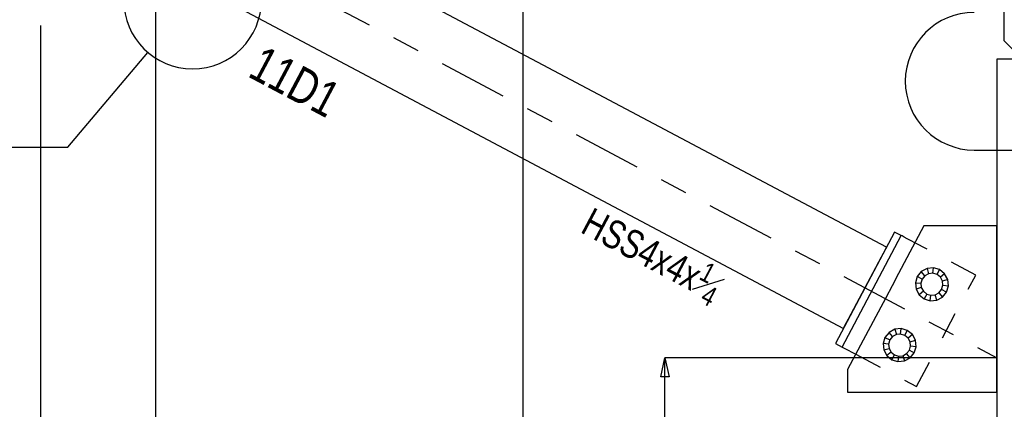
# Model space of a CAD drawing. Header units: inches. Extents: x -17.2 to 17.5, y -11.2 to 11.2.
# Tile 4 of 41: x -13.2 to -9.6, y 0.3 to 1.7. Entities that reach past the tile are written whole.
import ezdxf

# ---------------------------------------------------------------- set-up
doc = ezdxf.new("R2010")
doc.units = ezdxf.units.IN
doc.header["$LTSCALE"] = 2.5
doc.header["$MEASUREMENT"] = 0
doc.linetypes.add('SDS2_5', pattern=[0.04, 0.02, -0.02])
doc.linetypes.add('SDS2_7', pattern=[0.175, 0.1, -0.025, 0.025, -0.025])
doc.layers.add('Layer_0', color=7, linetype='Continuous')
doc.styles.add('MTextWidth', font='txt', dxfattribs={"width": 0.8, "height": 0.2})

msp = doc.modelspace()

# ---------------------------------------------------------------- linework, layer by layer
at = {"color": 1, "linetype": 'Continuous'}
for p, q in [((-12.6983, 3.7399), (-12.6983, -1.5161)), ((-12.6983, 3.7399), (-12.6983, -1.5161)), ((-11.3649, 2.3083), (-11.3649, -1.162)), ((-13.1149, 1.7146), (-13.1149, -1.5161)), ((-13.0164, 1.2732), (-12.725, 1.6162)), ((-13.2664, 1.2732), (-13.0164, 1.2732)), ((-10.8635, 0.4394), (-10.8487, 0.5083)), ((-10.8487, -0.1583), (-10.8487, 0.5083)), ((-10.8487, 0.5083), (-10.8339, 0.4394)), ((-9.6441, 0.5083), (-10.8487, 0.5083)), ((-10.8339, 0.4394), (-10.8635, 0.4394))]:
    msp.add_line(p, q, dxfattribs=at)
at = {"color": 1, "linetype": 'SDS2_7'}
msp.add_line((-13.1149, 2.35), (-9.6441, 0.5083), dxfattribs=at)
at = {"color": 4, "linetype": 'Continuous'}
msp.add_line((-9.7264, 1.2621), (-8.4333, 1.2621), dxfattribs=at)
at = {"color": 1, "linetype": 'SDS2_5'}
for p, q in [((-9.7207, 0.8084), (-9.9416, 0.9256)), ((-9.9356, 0.4036), (-9.7207, 0.8084)), ((-10.1564, 0.5207), (-9.9356, 0.4036))]:
    msp.add_line(p, q, dxfattribs=at)
at = {"color": 4, "linetype": 'Continuous'}
for centre, start, end in [((-12.5633, 1.8067), 180, 0), ((-9.7264, 1.5121), 90, 270)]:
    msp.add_arc(centre, 0.25, start, end, dxfattribs=at)
at = {"layer": 'Layer_0', "color": 2, "linetype": 'Continuous'}
for p, q in [((-9.6191, 4.274), (-9.6191, 1.6604)), ((-10.0445, 0.9095), (-12.632, 2.2824)), ((-12.7882, 1.988), (-10.2007, 0.615)), ((-9.6191, 1.6604), (-9.5712, 1.6125)), ((-9.5691, 1.5917), (-9.6441, 1.5917)), ((-9.6441, 1.5917), (-9.6441, -0.1583)), ((-9.9087, 0.9875), (-10.0006, 0.8143)), ((-9.6441, 0.9875), (-9.9087, 0.9875)), ((-9.6441, 0.8143), (-9.6441, 0.9875)), ((-10.0152, 0.9647), (-10.23, 0.5598)), ((-10.2057, 0.5469), (-9.9909, 0.9518)), ((-9.9909, 0.9518), (-10.0152, 0.9647)), ((-9.9882, 0.9503), (-9.9909, 0.9518)), ((-9.9805, 0.9463), (-9.9882, 0.9503)), ((-9.969, 0.9401), (-9.9805, 0.9463)), ((-9.9554, 0.9329), (-9.969, 0.9401)), ((-9.9416, 0.9256), (-9.9554, 0.9329)), ((-10.0557, 0.8883), (-10.0498, 0.8994)), ((-10.0498, 0.8994), (-10.0459, 0.9068)), ((-10.0459, 0.9068), (-10.0445, 0.9095)), ((-10.1825, 0.6493), (-10.0627, 0.8751)), ((-10.0627, 0.8751), (-10.0557, 0.8883)), ((-10.0006, 0.8143), (-10.0246, 0.769)), ((-9.6441, 0.769), (-9.6441, 0.8143)), ((-10.0246, 0.769), (-10.0475, 0.7259)), ((-9.6441, 0.7259), (-9.6441, 0.769)), ((-10.0475, 0.7259), (-10.1387, 0.5542)), ((-9.6441, 0.5542), (-9.6441, 0.7259)), ((-10.1895, 0.6362), (-10.1825, 0.6493)), ((-10.2007, 0.615), (-10.1993, 0.6176)), ((-10.1993, 0.6176), (-10.1954, 0.625)), ((-10.1954, 0.625), (-10.1895, 0.6362)), ((-10.23, 0.5598), (-10.2057, 0.5469)), ((-10.2057, 0.5469), (-10.203, 0.5455)), ((-10.203, 0.5455), (-10.1953, 0.5414)), ((-10.1953, 0.5414), (-10.1838, 0.5353)), ((-10.1387, 0.5542), (-10.1858, 0.4654)), ((-9.6441, 0.3833), (-9.6441, 0.5542)), ((-10.1838, 0.5353), (-10.1702, 0.5281)), ((-10.1702, 0.5281), (-10.1564, 0.5207)), ((-10.1858, 0.4654), (-10.1858, 0.3833)), ((-10.1858, 0.3833), (-9.6441, 0.3833))]:
    msp.add_line(p, q, dxfattribs=at)
at = {"layer": 'Layer_0', "color": 1, "linetype": 'Continuous'}
for p, q in [((-9.8976, 0.8325), (-9.9183, 0.8214)), ((-9.8743, 0.8349), (-9.8976, 0.8325)), ((-9.8976, 0.8325), (-9.8917, 0.8133)), ((-9.8762, 0.8149), (-9.8743, 0.8349)), ((-9.8518, 0.8281), (-9.8743, 0.8349)), ((-9.8612, 0.8104), (-9.8518, 0.8281)), ((-9.8336, 0.8133), (-9.8518, 0.8281)), ((-9.9331, 0.8032), (-9.9398, 0.7807)), ((-9.9183, 0.8214), (-9.9331, 0.8032)), ((-9.9154, 0.7938), (-9.9331, 0.8032)), ((-9.9154, 0.7938), (-9.9199, 0.7788)), ((-9.9055, 0.8059), (-9.9183, 0.8214)), ((-9.9055, 0.8059), (-9.9154, 0.7938)), ((-9.8917, 0.8133), (-9.9055, 0.8059)), ((-9.8762, 0.8149), (-9.8917, 0.8133)), ((-9.8612, 0.8104), (-9.8762, 0.8149)), ((-9.8491, 0.8005), (-9.8612, 0.8104)), ((-9.8336, 0.8133), (-9.8491, 0.8005)), ((-9.8416, 0.7868), (-9.8491, 0.8005)), ((-9.8225, 0.7926), (-9.8416, 0.7868)), ((-9.8401, 0.7712), (-9.8416, 0.7868)), ((-9.8225, 0.7926), (-9.8336, 0.8133)), ((-9.8201, 0.7693), (-9.8225, 0.7926)), ((-9.9398, 0.7807), (-9.9199, 0.7788)), ((-9.9398, 0.7807), (-9.9375, 0.7574)), ((-9.9183, 0.7632), (-9.9375, 0.7574)), ((-9.9375, 0.7574), (-9.9263, 0.7367)), ((-9.9199, 0.7788), (-9.9183, 0.7632)), ((-9.9183, 0.7632), (-9.9109, 0.7495)), ((-9.8544, 0.7441), (-9.8446, 0.7562)), ((-9.8446, 0.7562), (-9.8401, 0.7712)), ((-9.8269, 0.7468), (-9.8446, 0.7562)), ((-9.8401, 0.7712), (-9.8201, 0.7693)), ((-9.8269, 0.7468), (-9.8201, 0.7693)), ((-9.9109, 0.7495), (-9.9263, 0.7367)), ((-9.9263, 0.7367), (-9.9082, 0.7219)), ((-9.9109, 0.7495), (-9.8988, 0.7396)), ((-9.8988, 0.7396), (-9.9082, 0.7219)), ((-9.9082, 0.7219), (-9.8857, 0.7151)), ((-9.8988, 0.7396), (-9.8838, 0.7351)), ((-9.8857, 0.7151), (-9.8838, 0.7351)), ((-9.8857, 0.7151), (-9.8623, 0.7175)), ((-9.8838, 0.7351), (-9.8682, 0.7367)), ((-9.8682, 0.7367), (-9.8544, 0.7441)), ((-9.8623, 0.7175), (-9.8682, 0.7367)), ((-9.8623, 0.7175), (-9.8417, 0.7286)), ((-9.8544, 0.7441), (-9.8417, 0.7286)), ((-9.8417, 0.7286), (-9.8269, 0.7468)), ((-10.0148, 0.6117), (-10.0354, 0.6005)), ((-9.9914, 0.614), (-10.0148, 0.6117)), ((-10.0148, 0.6117), (-10.0089, 0.5925)), ((-9.9933, 0.5941), (-9.9914, 0.614)), ((-9.969, 0.6073), (-9.9914, 0.614)), ((-10.0503, 0.5823), (-10.057, 0.5599)), ((-10.0354, 0.6005), (-10.0503, 0.5823)), ((-10.0503, 0.5823), (-10.0326, 0.573)), ((-10.0326, 0.573), (-10.0371, 0.558)), ((-10.0227, 0.5851), (-10.0354, 0.6005)), ((-10.0227, 0.5851), (-10.0326, 0.573)), ((-10.0089, 0.5925), (-10.0227, 0.5851)), ((-9.9933, 0.5941), (-10.0089, 0.5925)), ((-9.9784, 0.5896), (-9.9933, 0.5941)), ((-9.9784, 0.5896), (-9.969, 0.6073)), ((-9.9662, 0.5797), (-9.9784, 0.5896)), ((-9.9508, 0.5925), (-9.969, 0.6073)), ((-9.9508, 0.5925), (-9.9662, 0.5797)), ((-9.9588, 0.5659), (-9.9662, 0.5797)), ((-9.9588, 0.5659), (-9.9397, 0.5718)), ((-9.9397, 0.5718), (-9.9508, 0.5925)), ((-9.9373, 0.5484), (-9.9397, 0.5718)), ((-10.0371, 0.558), (-10.057, 0.5599)), ((-10.057, 0.5599), (-10.0547, 0.5365)), ((-10.0547, 0.5365), (-10.0355, 0.5424)), ((-10.0547, 0.5365), (-10.0435, 0.5159)), ((-10.0371, 0.558), (-10.0355, 0.5424)), ((-10.0355, 0.5424), (-10.0281, 0.5286)), ((-9.9617, 0.5354), (-9.9572, 0.5503)), ((-9.9572, 0.5503), (-9.9588, 0.5659)), ((-9.9373, 0.5484), (-9.9572, 0.5503)), ((-9.944, 0.526), (-9.9373, 0.5484)), ((-10.0281, 0.5286), (-10.0435, 0.5159)), ((-10.0435, 0.5159), (-10.0253, 0.501)), ((-10.0281, 0.5286), (-10.0159, 0.5187)), ((-10.0253, 0.501), (-10.0159, 0.5187)), ((-10.0253, 0.501), (-10.0029, 0.4943)), ((-10.0159, 0.5187), (-10.001, 0.5142)), ((-10.001, 0.5142), (-10.0029, 0.4943)), ((-10.001, 0.5142), (-9.9854, 0.5158)), ((-9.9854, 0.5158), (-9.9716, 0.5232)), ((-9.9854, 0.5158), (-9.9795, 0.4967)), ((-9.9795, 0.4967), (-9.9589, 0.5078)), ((-9.9716, 0.5232), (-9.9617, 0.5354)), ((-9.9589, 0.5078), (-9.9716, 0.5232)), ((-9.9617, 0.5354), (-9.944, 0.526)), ((-9.9589, 0.5078), (-9.944, 0.526)), ((-10.0029, 0.4943), (-9.9795, 0.4967))]:
    msp.add_line(p, q, dxfattribs=at)

# ---------------------------------------------------------------- texts
at = {"layer": 'Layer_0', "color": 2, "linetype": 'Continuous', "width": 0.8}
msp.add_text('11D1', height=0.12902, rotation=-27.951, dxfattribs=at).set_placement((-12.3673, 1.5313))
at = {"layer": 'Layer_0', "color": 1, "linetype": 'Continuous', "insert": (-10.8603, 0.9468), "char_height": 0.103218, "attachment_point": 2, "rotation": 332.049, "style": 'MTextWidth'}
msp.add_mtext('\\A1;HSS4x4x{\\H0.70x;\\S1#4;}', dxfattribs=at)

doc.saveas('drawing.dxf')
